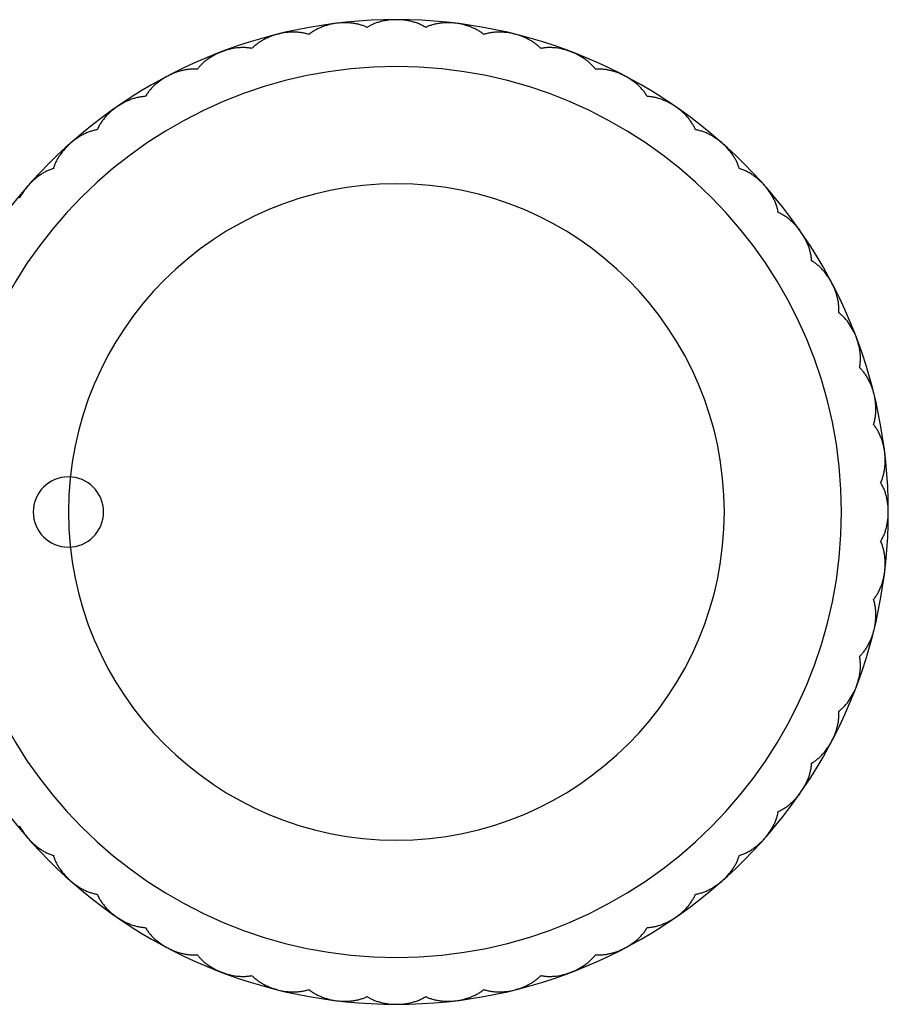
# Model space of a CAD drawing. Header units: millimetres. Extents: x 4000 to 4464, y 2847 to 2978.
# Tile 4 of 4: x 4390 to 4464, y 2847 to 2931. Entities that reach past the tile are written whole.
import ezdxf

# ---------------------------------------------------------------- set-up
doc = ezdxf.new("R2010")
doc.units = ezdxf.units.MM
doc.layers.add('Vuelta lamp - Ferm Living', color=7, linetype='Continuous', true_color=0x000000)

msp = doc.modelspace()

# ---------------------------------------------------------------- linework, layer by layer
at = {"layer": 'Vuelta lamp - Ferm Living'}
msp.add_lwpolyline([(4389.714, 2862.251), (4389.795, 2862.102), (4389.88, 2861.956), (4389.97, 2861.813), (4390.064, 2861.674), (4390.161, 2861.539), (4390.26, 2861.409), (4390.363, 2861.283), (4390.466, 2861.163), (4390.574, 2861.045), (4390.686, 2860.929), (4390.803, 2860.814), (4390.925, 2860.701), (4391.052, 2860.591), (4391.183, 2860.485), (4391.318, 2860.382), (4391.456, 2860.285), (4391.526, 2860.237), (4391.597, 2860.192), (4391.668, 2860.147), (4391.74, 2860.105), (4391.813, 2860.063), (4391.885, 2860.024), (4391.958, 2859.986), (4392.032, 2859.949), (4392.105, 2859.915), (4392.179, 2859.882), (4392.252, 2859.851), (4392.326, 2859.822), (4392.399, 2859.796), (4392.472, 2859.771), (4392.545, 2859.748), (4392.617, 2859.727), (4392.638, 2859.655), (4392.661, 2859.582), (4392.686, 2859.509), (4392.713, 2859.436), (4392.741, 2859.362), (4392.772, 2859.289), (4392.805, 2859.215), (4392.839, 2859.142), (4392.876, 2859.068), (4392.914, 2858.995), (4392.953, 2858.923), (4392.995, 2858.85), (4393.038, 2858.778), (4393.082, 2858.707), (4393.128, 2858.636), (4393.175, 2858.566), (4393.273, 2858.428), (4393.375, 2858.293), (4393.481, 2858.162), (4393.591, 2858.035), (4393.704, 2857.913), (4393.819, 2857.796), (4393.935, 2857.683), (4394.053, 2857.576), (4394.173, 2857.472), (4394.299, 2857.37), (4394.429, 2857.271), (4394.564, 2857.174), (4394.703, 2857.08), (4394.846, 2856.99), (4394.992, 2856.904), (4395.141, 2856.824), (4395.216, 2856.786), (4395.292, 2856.749), (4395.368, 2856.713), (4395.445, 2856.68), (4395.522, 2856.647), (4395.599, 2856.617), (4395.676, 2856.588), (4395.753, 2856.561), (4395.83, 2856.535), (4395.907, 2856.512), (4395.984, 2856.49), (4396.06, 2856.47), (4396.136, 2856.452), (4396.211, 2856.436), (4396.286, 2856.422), (4396.361, 2856.41), (4396.39, 2856.341), (4396.422, 2856.272), (4396.455, 2856.202), (4396.491, 2856.133), (4396.528, 2856.063), (4396.568, 2855.994), (4396.609, 2855.925), (4396.652, 2855.856), (4396.697, 2855.788), (4396.743, 2855.72), (4396.792, 2855.652), (4396.841, 2855.585), (4396.892, 2855.519), (4396.945, 2855.454), (4396.999, 2855.389), (4397.054, 2855.325), (4397.168, 2855.2), (4397.286, 2855.078), (4397.407, 2854.961), (4397.532, 2854.849), (4397.658, 2854.741), (4397.786, 2854.638), (4397.915, 2854.541), (4398.045, 2854.448), (4398.177, 2854.36), (4398.314, 2854.274), (4398.456, 2854.19), (4398.601, 2854.11), (4398.751, 2854.034), (4398.903, 2853.962), (4399.058, 2853.895), (4399.216, 2853.833), (4399.295, 2853.804), (4399.375, 2853.776), (4399.455, 2853.75), (4399.535, 2853.726), (4399.615, 2853.703), (4399.695, 2853.682), (4399.776, 2853.663), (4399.855, 2853.645), (4399.935, 2853.629), (4400.014, 2853.615), (4400.093, 2853.603), (4400.171, 2853.592), (4400.249, 2853.584), (4400.326, 2853.577), (4400.402, 2853.572), (4400.477, 2853.569), (4400.514, 2853.504), (4400.554, 2853.439), (4400.596, 2853.374), (4400.639, 2853.309), (4400.685, 2853.245), (4400.732, 2853.181), (4400.782, 2853.117), (4400.833, 2853.054), (4400.886, 2852.992), (4400.94, 2852.93), (4400.996, 2852.869), (4401.053, 2852.808), (4401.112, 2852.749), (4401.172, 2852.69), (4401.234, 2852.632), (4401.296, 2852.575), (4401.424, 2852.464), (4401.556, 2852.358), (4401.691, 2852.257), (4401.828, 2852.16), (4401.966, 2852.068), (4402.106, 2851.982), (4402.246, 2851.901), (4402.385, 2851.825), (4402.527, 2851.753), (4402.674, 2851.684), (4402.824, 2851.618), (4402.978, 2851.556), (4403.136, 2851.498), (4403.296, 2851.445), (4403.458, 2851.397), (4403.622, 2851.354), (4403.704, 2851.335), (4403.787, 2851.318), (4403.869, 2851.302), (4403.952, 2851.287), (4404.034, 2851.274), (4404.116, 2851.263), (4404.198, 2851.253), (4404.279, 2851.245), (4404.36, 2851.239), (4404.441, 2851.235), (4404.52, 2851.232), (4404.599, 2851.231), (4404.677, 2851.232), (4404.754, 2851.234), (4404.83, 2851.239), (4404.905, 2851.245), (4404.951, 2851.185), (4404.998, 2851.125), (4405.047, 2851.065), (4405.098, 2851.006), (4405.151, 2850.948), (4405.206, 2850.89), (4405.263, 2850.833), (4405.321, 2850.777), (4405.381, 2850.721), (4405.442, 2850.666), (4405.505, 2850.612), (4405.569, 2850.559), (4405.635, 2850.507), (4405.702, 2850.456), (4405.77, 2850.406), (4405.839, 2850.357), (4405.979, 2850.262), (4406.123, 2850.173), (4406.269, 2850.088), (4406.416, 2850.009), (4406.565, 2849.934), (4406.714, 2849.865), (4406.862, 2849.802), (4407.01, 2849.743), (4407.16, 2849.689), (4407.314, 2849.638), (4407.471, 2849.591), (4407.631, 2849.548), (4407.795, 2849.509), (4407.96, 2849.476), (4408.127, 2849.448), (4408.295, 2849.425), (4408.379, 2849.416), (4408.463, 2849.409), (4408.546, 2849.403), (4408.63, 2849.398), (4408.713, 2849.395), (4408.796, 2849.394), (4408.879, 2849.394), (4408.96, 2849.396), (4409.041, 2849.4), (4409.122, 2849.405), (4409.201, 2849.412), (4409.28, 2849.421), (4409.357, 2849.431), (4409.433, 2849.443), (4409.508, 2849.456), (4409.582, 2849.471), (4409.634, 2849.417), (4409.688, 2849.363), (4409.744, 2849.31), (4409.802, 2849.258), (4409.862, 2849.206), (4409.923, 2849.155), (4409.986, 2849.105), (4410.051, 2849.056), (4410.117, 2849.008), (4410.185, 2848.961), (4410.254, 2848.915), (4410.324, 2848.87), (4410.395, 2848.827), (4410.468, 2848.784), (4410.541, 2848.742), (4410.615, 2848.702), (4410.766, 2848.625), (4410.92, 2848.554), (4411.075, 2848.487), (4411.231, 2848.426), (4411.387, 2848.37), (4411.543, 2848.32), (4411.699, 2848.274), (4411.853, 2848.234), (4412.008, 2848.198), (4412.166, 2848.166), (4412.328, 2848.138), (4412.492, 2848.115), (4412.659, 2848.097), (4412.827, 2848.084), (4412.996, 2848.076), (4413.166, 2848.074), (4413.25, 2848.075), (4413.334, 2848.077), (4413.418, 2848.081), (4413.502, 2848.087), (4413.585, 2848.094), (4413.667, 2848.103), (4413.749, 2848.113), (4413.83, 2848.125), (4413.91, 2848.138), (4413.989, 2848.153), (4414.067, 2848.17), (4414.144, 2848.188), (4414.22, 2848.207), (4414.294, 2848.228), (4414.367, 2848.25), (4414.438, 2848.274), (4414.496, 2848.227), (4414.556, 2848.18), (4414.618, 2848.134), (4414.682, 2848.089), (4414.748, 2848.045), (4414.815, 2848.002), (4414.883, 2847.96), (4414.954, 2847.919), (4415.025, 2847.879), (4415.098, 2847.841), (4415.172, 2847.803), (4415.247, 2847.767), (4415.323, 2847.732), (4415.4, 2847.699), (4415.478, 2847.666), (4415.557, 2847.635), (4415.716, 2847.577), (4415.877, 2847.525), (4416.038, 2847.478), (4416.201, 2847.436), (4416.363, 2847.399), (4416.524, 2847.368), (4416.684, 2847.341), (4416.841, 2847.32), (4417, 2847.303), (4417.161, 2847.29), (4417.325, 2847.282), (4417.491, 2847.279), (4417.659, 2847.281), (4417.827, 2847.288), (4417.996, 2847.301), (4418.164, 2847.319), (4418.248, 2847.33), (4418.331, 2847.343), (4418.414, 2847.357), (4418.496, 2847.373), (4418.578, 2847.39), (4418.659, 2847.408), (4418.739, 2847.428), (4418.818, 2847.45), (4418.895, 2847.473), (4418.972, 2847.497), (4419.048, 2847.523), (4419.122, 2847.55), (4419.194, 2847.578), (4419.266, 2847.608), (4419.335, 2847.639), (4419.403, 2847.671), (4419.467, 2847.631), (4419.532, 2847.592), (4419.599, 2847.554), (4419.668, 2847.517), (4419.738, 2847.481), (4419.81, 2847.446), (4419.883, 2847.413), (4419.958, 2847.381), (4420.033, 2847.35), (4420.11, 2847.321), (4420.188, 2847.292), (4420.267, 2847.266), (4420.347, 2847.24), (4420.428, 2847.216), (4420.509, 2847.193), (4420.591, 2847.172), (4420.755, 2847.134), (4420.921, 2847.101), (4421.088, 2847.073), (4421.254, 2847.051), (4421.419, 2847.035), (4421.583, 2847.023), (4421.745, 2847.016), (4421.904, 2847.014), (4422.063, 2847.016), (4422.225, 2847.023), (4422.388, 2847.035), (4422.554, 2847.051), (4422.72, 2847.073), (4422.886, 2847.101), (4423.052, 2847.134), (4423.217, 2847.172), (4423.299, 2847.193), (4423.38, 2847.216), (4423.461, 2847.24), (4423.54, 2847.266), (4423.619, 2847.292), (4423.697, 2847.321), (4423.774, 2847.35), (4423.85, 2847.381), (4423.925, 2847.413), (4423.998, 2847.446), (4424.07, 2847.481), (4424.14, 2847.517), (4424.209, 2847.554), (4424.276, 2847.592), (4424.341, 2847.631), (4424.405, 2847.671), (4424.473, 2847.639), (4424.542, 2847.608), (4424.613, 2847.578), (4424.686, 2847.55), (4424.76, 2847.523), (4424.836, 2847.497), (4424.912, 2847.473), (4424.99, 2847.45), (4425.069, 2847.428), (4425.149, 2847.408), (4425.23, 2847.39), (4425.311, 2847.373), (4425.394, 2847.357), (4425.476, 2847.343), (4425.56, 2847.33), (4425.644, 2847.319), (4425.812, 2847.301), (4425.981, 2847.288), (4426.149, 2847.281), (4426.317, 2847.279), (4426.483, 2847.282), (4426.647, 2847.29), (4426.808, 2847.303), (4426.966, 2847.32), (4427.124, 2847.341), (4427.284, 2847.368), (4427.445, 2847.399), (4427.607, 2847.436), (4427.769, 2847.478), (4427.931, 2847.525), (4428.092, 2847.577), (4428.251, 2847.635), (4428.33, 2847.666), (4428.408, 2847.699), (4428.485, 2847.732), (4428.561, 2847.767), (4428.636, 2847.803), (4428.71, 2847.841), (4428.783, 2847.879), (4428.854, 2847.919), (4428.924, 2847.96), (4428.993, 2848.002), (4429.06, 2848.045), (4429.126, 2848.089), (4429.189, 2848.134), (4429.251, 2848.18), (4429.311, 2848.227), (4429.37, 2848.274), (4429.441, 2848.25), (4429.514, 2848.228), (4429.588, 2848.207), (4429.664, 2848.188), (4429.74, 2848.17), (4429.818, 2848.153), (4429.898, 2848.138), (4429.978, 2848.125), (4430.059, 2848.113), (4430.14, 2848.103), (4430.223, 2848.094), (4430.306, 2848.087), (4430.389, 2848.081), (4430.473, 2848.077), (4430.558, 2848.075), (4430.642, 2848.074), (4430.811, 2848.076), (4430.98, 2848.084), (4431.149, 2848.097), (4431.315, 2848.115), (4431.48, 2848.138), (4431.641, 2848.166), (4431.8, 2848.198), (4431.955, 2848.234), (4432.109, 2848.274), (4432.264, 2848.32), (4432.421, 2848.37), (4432.577, 2848.426), (4432.733, 2848.487), (4432.888, 2848.554), (4433.041, 2848.625), (4433.192, 2848.702), (4433.267, 2848.742), (4433.34, 2848.784), (4433.413, 2848.827), (4433.484, 2848.87), (4433.554, 2848.915), (4433.623, 2848.961), (4433.691, 2849.008), (4433.757, 2849.056), (4433.822, 2849.105), (4433.885, 2849.155), (4433.946, 2849.206), (4434.006, 2849.258), (4434.064, 2849.31), (4434.12, 2849.363), (4434.174, 2849.417), (4434.226, 2849.471), (4434.299, 2849.456), (4434.374, 2849.443), (4434.451, 2849.431), (4434.528, 2849.421), (4434.606, 2849.412), (4434.686, 2849.405), (4434.766, 2849.4), (4434.847, 2849.396), (4434.929, 2849.394), (4435.011, 2849.394), (4435.094, 2849.395), (4435.178, 2849.398), (4435.261, 2849.403), (4435.345, 2849.409), (4435.429, 2849.416), (4435.513, 2849.425), (4435.681, 2849.448), (4435.848, 2849.476), (4436.013, 2849.509), (4436.176, 2849.548), (4436.337, 2849.591), (4436.494, 2849.638), (4436.648, 2849.689), (4436.797, 2849.743), (4436.945, 2849.802), (4437.094, 2849.865), (4437.243, 2849.934), (4437.391, 2850.009), (4437.539, 2850.088), (4437.685, 2850.173), (4437.829, 2850.262), (4437.969, 2850.357), (4438.038, 2850.406), (4438.106, 2850.456), (4438.173, 2850.507), (4438.238, 2850.559), (4438.302, 2850.612), (4438.365, 2850.666), (4438.427, 2850.721), (4438.487, 2850.777), (4438.545, 2850.833), (4438.602, 2850.89), (4438.657, 2850.948), (4438.71, 2851.006), (4438.761, 2851.065), (4438.81, 2851.125), (4438.857, 2851.185), (4438.902, 2851.245), (4438.977, 2851.239), (4439.053, 2851.234), (4439.13, 2851.232), (4439.208, 2851.231), (4439.287, 2851.232), (4439.367, 2851.235), (4439.447, 2851.239), (4439.528, 2851.245), (4439.61, 2851.253), (4439.692, 2851.263), (4439.774, 2851.274), (4439.856, 2851.287), (4439.938, 2851.302), (4440.021, 2851.318), (4440.103, 2851.335), (4440.186, 2851.354), (4440.35, 2851.397), (4440.512, 2851.445), (4440.672, 2851.498), (4440.829, 2851.556), (4440.984, 2851.618), (4441.134, 2851.684), (4441.28, 2851.753), (4441.422, 2851.825), (4441.562, 2851.901), (4441.702, 2851.982), (4441.842, 2852.068), (4441.98, 2852.16), (4442.117, 2852.257), (4442.252, 2852.358), (4442.383, 2852.464), (4442.512, 2852.575), (4442.574, 2852.632), (4442.635, 2852.69), (4442.696, 2852.749), (4442.754, 2852.808), (4442.812, 2852.869), (4442.868, 2852.93), (4442.922, 2852.992), (4442.975, 2853.054), (4443.026, 2853.117), (4443.075, 2853.181), (4443.123, 2853.245), (4443.168, 2853.309), (4443.212, 2853.374), (4443.254, 2853.439), (4443.293, 2853.504), (4443.331, 2853.569), (4443.406, 2853.572), (4443.482, 2853.577), (4443.559, 2853.584), (4443.636, 2853.592), (4443.715, 2853.603), (4443.793, 2853.615), (4443.873, 2853.629), (4443.952, 2853.645), (4444.032, 2853.663), (4444.112, 2853.682), (4444.192, 2853.703), (4444.273, 2853.726), (4444.353, 2853.75), (4444.433, 2853.776), (4444.512, 2853.804), (4444.592, 2853.833), (4444.749, 2853.895), (4444.905, 2853.962), (4445.057, 2854.034), (4445.206, 2854.11), (4445.352, 2854.19), (4445.493, 2854.274), (4445.63, 2854.36), (4445.763, 2854.448), (4445.892, 2854.541), (4446.021, 2854.638), (4446.149, 2854.741), (4446.276, 2854.849), (4446.4, 2854.961), (4446.522, 2855.078), (4446.64, 2855.2), (4446.753, 2855.325), (4446.809, 2855.389), (4446.863, 2855.454), (4446.915, 2855.519), (4446.966, 2855.585), (4447.016, 2855.652), (4447.064, 2855.72), (4447.111, 2855.788), (4447.156, 2855.856), (4447.199, 2855.925), (4447.24, 2855.994), (4447.28, 2856.063), (4447.317, 2856.133), (4447.353, 2856.202), (4447.386, 2856.272), (4447.418, 2856.341), (4447.447, 2856.41), (4447.521, 2856.422), (4447.596, 2856.436), (4447.672, 2856.452), (4447.748, 2856.47), (4447.824, 2856.49), (4447.901, 2856.512), (4447.978, 2856.535), (4448.055, 2856.561), (4448.132, 2856.588), (4448.209, 2856.617), (4448.286, 2856.647), (4448.363, 2856.68), (4448.44, 2856.713), (4448.516, 2856.749), (4448.592, 2856.786), (4448.667, 2856.824), (4448.816, 2856.904), (4448.962, 2856.99), (4449.105, 2857.08), (4449.244, 2857.174), (4449.379, 2857.271), (4449.509, 2857.37), (4449.634, 2857.472), (4449.755, 2857.576), (4449.873, 2857.683), (4449.989, 2857.796), (4450.104, 2857.913), (4450.216, 2858.035), (4450.326, 2858.162), (4450.433, 2858.293), (4450.535, 2858.428), (4450.633, 2858.566), (4450.68, 2858.636), (4450.726, 2858.707), (4450.77, 2858.778), (4450.813, 2858.85), (4450.854, 2858.923), (4450.894, 2858.995), (4450.932, 2859.068), (4450.968, 2859.142), (4451.003, 2859.215), (4451.035, 2859.289), (4451.066, 2859.362), (4451.095, 2859.436), (4451.122, 2859.509), (4451.147, 2859.582), (4451.17, 2859.655), (4451.191, 2859.727), (4451.263, 2859.748), (4451.336, 2859.771), (4451.409, 2859.796), (4451.482, 2859.822), (4451.555, 2859.851), (4451.629, 2859.882), (4451.702, 2859.915), (4451.776, 2859.949), (4451.849, 2859.986), (4451.922, 2860.024), (4451.995, 2860.063), (4452.067, 2860.105), (4452.139, 2860.147), (4452.211, 2860.192), (4452.282, 2860.237), (4452.352, 2860.285), (4452.49, 2860.382), (4452.625, 2860.485), (4452.756, 2860.591), (4452.882, 2860.701), (4453.004, 2860.814), (4453.122, 2860.929), (4453.234, 2861.045), (4453.341, 2861.163), (4453.445, 2861.283), (4453.547, 2861.409), (4453.647, 2861.539), (4453.744, 2861.674), (4453.838, 2861.813), (4453.928, 2861.956), (4454.013, 2862.102), (4454.094, 2862.251), (4454.132, 2862.326), (4454.169, 2862.402), (4454.204, 2862.478), (4454.238, 2862.555), (4454.27, 2862.632), (4454.301, 2862.709), (4454.33, 2862.786), (4454.357, 2862.863), (4454.382, 2862.94), (4454.406, 2863.017), (4454.428, 2863.094), (4454.448, 2863.17), (4454.465, 2863.246), (4454.481, 2863.321), (4454.495, 2863.396), (4454.507, 2863.471), (4454.577, 2863.5), (4454.646, 2863.531), (4454.715, 2863.565), (4454.785, 2863.601), (4454.854, 2863.638), (4454.924, 2863.678), (4454.993, 2863.719), (4455.061, 2863.762), (4455.13, 2863.807), (4455.198, 2863.853), (4455.265, 2863.901), (4455.332, 2863.951), (4455.398, 2864.002), (4455.464, 2864.055), (4455.529, 2864.109), (4455.593, 2864.164), (4455.718, 2864.278), (4455.839, 2864.396), (4455.957, 2864.517), (4456.069, 2864.642), (4456.177, 2864.768), (4456.279, 2864.896), (4456.377, 2865.025), (4456.469, 2865.155), (4456.558, 2865.287), (4456.644, 2865.424), (4456.727, 2865.566), (4456.807, 2865.711), (4456.884, 2865.86), (4456.956, 2866.013), (4457.023, 2866.168), (4457.085, 2866.326), (4457.114, 2866.405), (4457.141, 2866.485), (4457.167, 2866.565), (4457.192, 2866.645), (4457.214, 2866.725), (4457.235, 2866.805), (4457.255, 2866.885), (4457.273, 2866.965), (4457.288, 2867.045), (4457.303, 2867.124), (4457.315, 2867.203), (4457.325, 2867.281), (4457.334, 2867.359), (4457.341, 2867.436), (4457.346, 2867.512), (4457.349, 2867.587), (4457.414, 2867.624), (4457.479, 2867.664), (4457.544, 2867.706), (4457.608, 2867.749), (4457.673, 2867.795), (4457.737, 2867.842), (4457.8, 2867.892), (4457.863, 2867.943), (4457.926, 2867.996), (4457.988, 2868.05), (4458.049, 2868.106), (4458.109, 2868.163), (4458.169, 2868.222), (4458.228, 2868.282), (4458.286, 2868.344), (4458.342, 2868.406), (4458.453, 2868.534), (4458.559, 2868.666), (4458.661, 2868.801), (4458.758, 2868.937), (4458.849, 2869.076), (4458.936, 2869.216), (4459.017, 2869.356), (4459.093, 2869.495), (4459.165, 2869.637), (4459.234, 2869.784), (4459.3, 2869.934), (4459.362, 2870.088), (4459.419, 2870.246), (4459.472, 2870.406), (4459.521, 2870.568), (4459.563, 2870.732), (4459.582, 2870.814), (4459.6, 2870.897), (4459.616, 2870.979), (4459.631, 2871.062), (4459.643, 2871.144), (4459.655, 2871.226), (4459.664, 2871.308), (4459.672, 2871.389), (4459.679, 2871.47), (4459.683, 2871.551), (4459.686, 2871.63), (4459.687, 2871.709), (4459.686, 2871.787), (4459.683, 2871.864), (4459.679, 2871.94), (4459.673, 2872.015), (4459.733, 2872.06), (4459.793, 2872.108), (4459.852, 2872.157), (4459.911, 2872.208), (4459.97, 2872.261), (4460.027, 2872.316), (4460.085, 2872.373), (4460.141, 2872.431), (4460.197, 2872.491), (4460.252, 2872.552), (4460.306, 2872.615), (4460.359, 2872.679), (4460.411, 2872.745), (4460.462, 2872.812), (4460.512, 2872.88), (4460.561, 2872.949), (4460.655, 2873.089), (4460.745, 2873.233), (4460.829, 2873.379), (4460.909, 2873.526), (4460.983, 2873.675), (4461.052, 2873.824), (4461.116, 2873.972), (4461.175, 2874.12), (4461.229, 2874.27), (4461.28, 2874.423), (4461.327, 2874.581), (4461.37, 2874.741), (4461.408, 2874.904), (4461.442, 2875.07), (4461.47, 2875.237), (4461.492, 2875.404), (4461.501, 2875.488), (4461.509, 2875.572), (4461.515, 2875.656), (4461.519, 2875.74), (4461.522, 2875.823), (4461.524, 2875.906), (4461.523, 2875.989), (4461.521, 2876.07), (4461.518, 2876.151), (4461.512, 2876.232), (4461.506, 2876.311), (4461.497, 2876.39), (4461.487, 2876.467), (4461.475, 2876.543), (4461.462, 2876.618), (4461.446, 2876.692), (4461.501, 2876.744), (4461.554, 2876.798), (4461.607, 2876.854), (4461.66, 2876.912), (4461.711, 2876.971), (4461.762, 2877.033), (4461.812, 2877.096), (4461.861, 2877.161), (4461.909, 2877.227), (4461.956, 2877.295), (4462.002, 2877.363), (4462.047, 2877.434), (4462.091, 2877.505), (4462.134, 2877.578), (4462.175, 2877.651), (4462.215, 2877.725), (4462.292, 2877.876), (4462.364, 2878.029), (4462.43, 2878.184), (4462.491, 2878.341), (4462.547, 2878.497), (4462.598, 2878.653), (4462.643, 2878.809), (4462.683, 2878.962), (4462.719, 2879.117), (4462.751, 2879.276), (4462.779, 2879.438), (4462.802, 2879.602), (4462.821, 2879.769), (4462.834, 2879.937), (4462.842, 2880.106), (4462.844, 2880.276), (4462.843, 2880.36), (4462.84, 2880.444), (4462.836, 2880.528), (4462.831, 2880.612), (4462.823, 2880.695), (4462.815, 2880.777), (4462.804, 2880.859), (4462.793, 2880.94), (4462.779, 2881.02), (4462.764, 2881.099), (4462.748, 2881.177), (4462.73, 2881.254), (4462.711, 2881.33), (4462.69, 2881.404), (4462.667, 2881.477), (4462.643, 2881.548), (4462.691, 2881.606), (4462.738, 2881.666), (4462.784, 2881.728), (4462.829, 2881.792), (4462.873, 2881.858), (4462.916, 2881.925), (4462.958, 2881.993), (4462.999, 2882.063), (4463.038, 2882.135), (4463.077, 2882.208), (4463.114, 2882.282), (4463.15, 2882.357), (4463.185, 2882.433), (4463.219, 2882.51), (4463.251, 2882.588), (4463.282, 2882.667), (4463.34, 2882.826), (4463.393, 2882.986), (4463.44, 2883.148), (4463.482, 2883.311), (4463.519, 2883.473), (4463.55, 2883.634), (4463.576, 2883.794), (4463.598, 2883.951), (4463.615, 2884.109), (4463.627, 2884.271), (4463.635, 2884.435), (4463.639, 2884.601), (4463.637, 2884.768), (4463.63, 2884.937), (4463.617, 2885.106), (4463.599, 2885.274), (4463.587, 2885.358), (4463.575, 2885.441), (4463.561, 2885.524), (4463.545, 2885.606), (4463.528, 2885.688), (4463.509, 2885.769), (4463.489, 2885.849), (4463.468, 2885.927), (4463.445, 2886.005), (4463.42, 2886.082), (4463.395, 2886.158), (4463.368, 2886.232), (4463.339, 2886.304), (4463.31, 2886.376), (4463.279, 2886.445), (4463.246, 2886.513), (4463.286, 2886.577), (4463.326, 2886.642), (4463.364, 2886.709), (4463.401, 2886.778), (4463.437, 2886.848), (4463.471, 2886.92), (4463.505, 2886.993), (4463.537, 2887.068), (4463.567, 2887.143), (4463.597, 2887.22), (4463.625, 2887.298), (4463.652, 2887.377), (4463.677, 2887.457), (4463.702, 2887.537), (4463.724, 2887.619), (4463.746, 2887.7), (4463.784, 2887.865), (4463.817, 2888.031), (4463.844, 2888.198), (4463.866, 2888.364), (4463.883, 2888.529), (4463.895, 2888.693), (4463.902, 2888.855), (4463.904, 2889.014), (4463.902, 2889.173), (4463.895, 2889.335), (4463.883, 2889.498), (4463.866, 2889.664), (4463.844, 2889.83), (4463.817, 2889.996), (4463.784, 2890.162), (4463.746, 2890.327), (4463.724, 2890.409), (4463.702, 2890.49), (4463.677, 2890.571), (4463.652, 2890.65), (4463.625, 2890.729), (4463.597, 2890.807), (4463.567, 2890.884), (4463.537, 2890.96), (4463.505, 2891.035), (4463.471, 2891.108), (4463.437, 2891.18), (4463.401, 2891.25), (4463.364, 2891.319), (4463.326, 2891.386), (4463.286, 2891.451), (4463.246, 2891.515), (4463.279, 2891.582), (4463.31, 2891.652), (4463.339, 2891.723), (4463.368, 2891.796), (4463.395, 2891.87), (4463.42, 2891.945), (4463.445, 2892.022), (4463.468, 2892.1), (4463.489, 2892.179), (4463.509, 2892.259), (4463.528, 2892.34), (4463.545, 2892.421), (4463.561, 2892.504), (4463.575, 2892.586), (4463.587, 2892.67), (4463.599, 2892.753), (4463.617, 2892.922), (4463.63, 2893.091), (4463.637, 2893.259), (4463.639, 2893.427), (4463.635, 2893.593), (4463.627, 2893.757), (4463.615, 2893.918), (4463.598, 2894.076), (4463.576, 2894.234), (4463.55, 2894.394), (4463.519, 2894.555), (4463.482, 2894.717), (4463.44, 2894.879), (4463.393, 2895.041), (4463.34, 2895.202), (4463.282, 2895.361), (4463.251, 2895.44), (4463.219, 2895.517), (4463.185, 2895.594), (4463.15, 2895.671), (4463.114, 2895.746), (4463.077, 2895.82), (4463.038, 2895.893), (4462.999, 2895.964), (4462.958, 2896.034), (4462.916, 2896.103), (4462.873, 2896.17), (4462.829, 2896.235), (4462.784, 2896.299), (4462.738, 2896.361), (4462.691, 2896.421), (4462.643, 2896.48), (4462.667, 2896.551), (4462.69, 2896.624), (4462.711, 2896.698), (4462.73, 2896.773), (4462.748, 2896.85), (4462.764, 2896.928), (4462.779, 2897.007), (4462.793, 2897.087), (4462.804, 2897.168), (4462.815, 2897.25), (4462.823, 2897.333), (4462.831, 2897.416), (4462.836, 2897.499), (4462.84, 2897.583), (4462.843, 2897.667), (4462.844, 2897.752), (4462.842, 2897.921), (4462.834, 2898.09), (4462.821, 2898.258), (4462.802, 2898.425), (4462.779, 2898.59), (4462.751, 2898.751), (4462.719, 2898.91), (4462.683, 2899.065), (4462.643, 2899.219), (4462.598, 2899.374), (4462.547, 2899.53), (4462.491, 2899.687), (4462.43, 2899.843), (4462.364, 2899.998), (4462.292, 2900.151), (4462.215, 2900.302), (4462.175, 2900.377), (4462.134, 2900.45), (4462.091, 2900.522), (4462.047, 2900.594), (4462.002, 2900.664), (4461.956, 2900.733), (4461.909, 2900.801), (4461.861, 2900.867), (4461.812, 2900.931), (4461.762, 2900.995), (4461.711, 2901.056), (4461.66, 2901.116), (4461.607, 2901.174), (4461.554, 2901.23), (4461.501, 2901.284), (4461.446, 2901.336), (4461.462, 2901.409), (4461.475, 2901.484), (4461.487, 2901.561), (4461.497, 2901.638), (4461.506, 2901.716), (4461.512, 2901.796), (4461.518, 2901.876), (4461.521, 2901.957), (4461.523, 2902.039), (4461.524, 2902.121), (4461.522, 2902.204), (4461.519, 2902.288), (4461.515, 2902.371), (4461.509, 2902.455), (4461.501, 2902.539), (4461.492, 2902.623), (4461.47, 2902.791), (4461.442, 2902.958), (4461.408, 2903.123), (4461.37, 2903.286), (4461.327, 2903.447), (4461.28, 2903.604), (4461.229, 2903.758), (4461.175, 2903.907), (4461.116, 2904.055), (4461.052, 2904.204), (4460.983, 2904.353), (4460.909, 2904.501), (4460.829, 2904.649), (4460.745, 2904.795), (4460.655, 2904.938), (4460.561, 2905.079), (4460.512, 2905.148), (4460.462, 2905.216), (4460.411, 2905.283), (4460.359, 2905.348), (4460.306, 2905.412), (4460.252, 2905.475), (4460.197, 2905.537), (4460.141, 2905.597), (4460.085, 2905.655), (4460.027, 2905.712), (4459.97, 2905.766), (4459.911, 2905.82), (4459.852, 2905.871), (4459.793, 2905.92), (4459.733, 2905.967), (4459.673, 2906.012), (4459.679, 2906.087), (4459.683, 2906.163), (4459.686, 2906.24), (4459.687, 2906.318), (4459.686, 2906.397), (4459.683, 2906.477), (4459.679, 2906.557), (4459.672, 2906.638), (4459.664, 2906.72), (4459.655, 2906.801), (4459.643, 2906.884), (4459.631, 2906.966), (4459.616, 2907.048), (4459.6, 2907.131), (4459.582, 2907.213), (4459.563, 2907.296), (4459.521, 2907.459), (4459.472, 2907.622), (4459.419, 2907.782), (4459.362, 2907.939), (4459.3, 2908.093), (4459.234, 2908.244), (4459.165, 2908.39), (4459.093, 2908.532), (4459.017, 2908.672), (4458.936, 2908.812), (4458.849, 2908.951), (4458.758, 2909.09), (4458.661, 2909.227), (4458.559, 2909.362), (4458.453, 2909.493), (4458.342, 2909.621), (4458.286, 2909.684), (4458.228, 2909.745), (4458.169, 2909.805), (4458.109, 2909.864), (4458.049, 2909.922), (4457.988, 2909.978), (4457.926, 2910.032), (4457.863, 2910.085), (4457.8, 2910.136), (4457.737, 2910.185), (4457.673, 2910.233), (4457.608, 2910.278), (4457.544, 2910.322), (4457.479, 2910.364), (4457.414, 2910.403), (4457.349, 2910.441), (4457.346, 2910.516), (4457.341, 2910.592), (4457.334, 2910.669), (4457.325, 2910.746), (4457.315, 2910.825), (4457.303, 2910.903), (4457.288, 2910.983), (4457.273, 2911.062), (4457.255, 2911.142), (4457.235, 2911.222), (4457.214, 2911.302), (4457.192, 2911.382), (4457.167, 2911.463), (4457.141, 2911.543), (4457.114, 2911.622), (4457.085, 2911.702), (4457.023, 2911.859), (4456.956, 2912.015), (4456.884, 2912.167), (4456.807, 2912.316), (4456.727, 2912.462), (4456.644, 2912.603), (4456.558, 2912.74), (4456.469, 2912.872), (4456.377, 2913.002), (4456.279, 2913.131), (4456.177, 2913.259), (4456.069, 2913.386), (4455.957, 2913.51), (4455.839, 2913.632), (4455.718, 2913.75), (4455.593, 2913.863), (4455.529, 2913.919), (4455.464, 2913.973), (4455.398, 2914.025), (4455.332, 2914.076), (4455.265, 2914.126), (4455.198, 2914.174), (4455.13, 2914.221), (4455.061, 2914.266), (4454.993, 2914.309), (4454.924, 2914.35), (4454.854, 2914.389), (4454.785, 2914.427), (4454.715, 2914.463), (4454.646, 2914.496), (4454.577, 2914.528), (4454.507, 2914.557), (4454.495, 2914.631), (4454.481, 2914.706), (4454.465, 2914.782), (4454.448, 2914.858), (4454.428, 2914.934), (4454.406, 2915.011), (4454.382, 2915.088), (4454.357, 2915.165), (4454.33, 2915.242), (4454.301, 2915.319), (4454.27, 2915.396), (4454.238, 2915.473), (4454.204, 2915.549), (4454.169, 2915.626), (4454.132, 2915.702), (4454.094, 2915.777), (4454.013, 2915.926), (4453.928, 2916.072), (4453.838, 2916.215), (4453.744, 2916.354), (4453.647, 2916.488), (4453.547, 2916.619), (4453.445, 2916.744), (4453.341, 2916.865), (4453.234, 2916.983), (4453.122, 2917.099), (4453.004, 2917.214), (4452.882, 2917.326), (4452.756, 2917.436), (4452.625, 2917.543), (4452.49, 2917.645), (4452.352, 2917.743), (4452.282, 2917.79), (4452.211, 2917.836), (4452.139, 2917.88), (4452.067, 2917.923), (4451.995, 2917.964), (4451.922, 2918.004), (4451.849, 2918.042), (4451.776, 2918.078), (4451.702, 2918.113), (4451.629, 2918.145), (4451.555, 2918.176), (4451.482, 2918.205), (4451.409, 2918.232), (4451.336, 2918.257), (4451.263, 2918.28), (4451.191, 2918.301), (4451.17, 2918.373), (4451.147, 2918.446), (4451.122, 2918.519), (4451.095, 2918.592), (4451.066, 2918.665), (4451.035, 2918.739), (4451.003, 2918.812), (4450.968, 2918.886), (4450.932, 2918.959), (4450.894, 2919.032), (4450.854, 2919.105), (4450.813, 2919.177), (4450.77, 2919.249), (4450.726, 2919.321), (4450.68, 2919.392), (4450.633, 2919.462), (4450.535, 2919.6), (4450.433, 2919.735), (4450.326, 2919.865), (4450.216, 2919.992), (4450.104, 2920.114), (4449.989, 2920.232), (4449.873, 2920.344), (4449.755, 2920.451), (4449.634, 2920.555), (4449.509, 2920.657), (4449.379, 2920.757), (4449.244, 2920.854), (4449.105, 2920.948), (4448.962, 2921.038), (4448.816, 2921.123), (4448.667, 2921.204), (4448.592, 2921.242), (4448.516, 2921.279), (4448.44, 2921.314), (4448.363, 2921.348), (4448.286, 2921.38), (4448.209, 2921.411), (4448.132, 2921.44), (4448.055, 2921.467), (4447.978, 2921.492), (4447.901, 2921.516), (4447.824, 2921.538), (4447.748, 2921.557), (4447.672, 2921.575), (4447.596, 2921.591), (4447.521, 2921.605), (4447.447, 2921.617), (4447.418, 2921.686), (4447.386, 2921.756), (4447.353, 2921.825), (4447.317, 2921.895), (4447.28, 2921.964), (4447.24, 2922.033), (4447.199, 2922.103), (4447.156, 2922.171), (4447.111, 2922.24), (4447.064, 2922.308), (4447.016, 2922.375), (4446.966, 2922.442), (4446.915, 2922.508), (4446.863, 2922.574), (4446.809, 2922.639), (4446.753, 2922.703), (4446.64, 2922.828), (4446.522, 2922.949), (4446.4, 2923.066), (4446.276, 2923.179), (4446.149, 2923.287), (4446.021, 2923.389), (4445.892, 2923.487), (4445.763, 2923.579), (4445.63, 2923.668), (4445.493, 2923.754), (4445.352, 2923.837), (4445.206, 2923.917), (4445.057, 2923.994), (4444.905, 2924.066), (4444.749, 2924.133), (4444.592, 2924.195), (4444.512, 2924.224), (4444.433, 2924.251), (4444.353, 2924.277), (4444.273, 2924.302), (4444.192, 2924.324), (4444.112, 2924.345), (4444.032, 2924.365), (4443.952, 2924.382), (4443.873, 2924.398), (4443.793, 2924.412), (4443.715, 2924.425), (4443.636, 2924.435), (4443.559, 2924.444), (4443.482, 2924.451), (4443.406, 2924.455), (4443.331, 2924.458), (4443.293, 2924.524), (4443.254, 2924.589), (4443.212, 2924.654), (4443.168, 2924.718), (4443.123, 2924.783), (4443.075, 2924.847), (4443.026, 2924.91), (4442.975, 2924.973), (4442.922, 2925.036), (4442.868, 2925.098), (4442.812, 2925.159), (4442.754, 2925.219), (4442.696, 2925.279), (4442.635, 2925.338), (4442.574, 2925.396), (4442.512, 2925.452), (4442.383, 2925.563), (4442.252, 2925.669), (4442.117, 2925.771), (4441.98, 2925.868), (4441.842, 2925.959), (4441.702, 2926.046), (4441.562, 2926.127), (4441.422, 2926.203), (4441.28, 2926.275), (4441.134, 2926.344), (4440.984, 2926.41), (4440.829, 2926.472), (4440.672, 2926.529), (4440.512, 2926.582), (4440.35, 2926.63), (4440.186, 2926.673), (4440.103, 2926.692), (4440.021, 2926.71), (4439.938, 2926.726), (4439.856, 2926.74), (4439.774, 2926.753), (4439.692, 2926.765), (4439.61, 2926.774), (4439.528, 2926.782), (4439.447, 2926.788), (4439.367, 2926.793), (4439.287, 2926.796), (4439.208, 2926.797), (4439.13, 2926.796), (4439.053, 2926.793), (4438.977, 2926.789), (4438.902, 2926.783), (4438.857, 2926.843), (4438.81, 2926.903), (4438.761, 2926.962), (4438.71, 2927.021), (4438.657, 2927.08), (4438.602, 2927.137), (4438.545, 2927.195), (4438.487, 2927.251), (4438.427, 2927.307), (4438.365, 2927.362), (4438.302, 2927.416), (4438.238, 2927.469), (4438.173, 2927.521), (4438.106, 2927.572), (4438.038, 2927.622), (4437.969, 2927.671), (4437.829, 2927.765), (4437.685, 2927.855), (4437.539, 2927.939), (4437.391, 2928.019), (4437.243, 2928.093), (4437.094, 2928.162), (4436.945, 2928.226), (4436.797, 2928.284), (4436.648, 2928.339), (4436.494, 2928.39), (4436.337, 2928.437), (4436.176, 2928.48), (4436.013, 2928.518), (4435.848, 2928.551), (4435.681, 2928.58), (4435.513, 2928.602), (4435.429, 2928.611), (4435.345, 2928.619), (4435.261, 2928.625), (4435.178, 2928.629), (4435.094, 2928.632), (4435.011, 2928.634), (4434.929, 2928.633), (4434.847, 2928.631), (4434.766, 2928.628), (4434.686, 2928.622), (4434.606, 2928.616), (4434.528, 2928.607), (4434.451, 2928.597), (4434.374, 2928.585), (4434.299, 2928.571), (4434.226, 2928.556), (4434.174, 2928.611), (4434.12, 2928.664), (4434.064, 2928.717), (4434.006, 2928.77), (4433.946, 2928.821), (4433.885, 2928.872), (4433.822, 2928.922), (4433.757, 2928.971), (4433.691, 2929.019), (4433.623, 2929.066), (4433.554, 2929.112), (4433.484, 2929.157), (4433.413, 2929.201), (4433.34, 2929.244), (4433.267, 2929.285), (4433.192, 2929.325), (4433.041, 2929.402), (4432.888, 2929.474), (4432.733, 2929.54), (4432.577, 2929.601), (4432.421, 2929.657), (4432.264, 2929.708), (4432.109, 2929.753), (4431.955, 2929.793), (4431.8, 2929.829), (4431.641, 2929.861), (4431.48, 2929.889), (4431.315, 2929.912), (4431.149, 2929.931), (4430.98, 2929.944), (4430.811, 2929.952), (4430.642, 2929.954), (4430.558, 2929.953), (4430.473, 2929.95), (4430.389, 2929.946), (4430.306, 2929.94), (4430.223, 2929.933), (4430.14, 2929.925), (4430.059, 2929.914), (4429.978, 2929.903), (4429.898, 2929.889), (4429.818, 2929.874), (4429.74, 2929.858), (4429.664, 2929.84), (4429.588, 2929.821), (4429.514, 2929.8), (4429.441, 2929.777), (4429.37, 2929.753), (4429.311, 2929.801), (4429.251, 2929.848), (4429.189, 2929.894), (4429.126, 2929.939), (4429.06, 2929.983), (4428.993, 2930.026), (4428.924, 2930.068), (4428.854, 2930.108), (4428.783, 2930.148), (4428.71, 2930.187), (4428.636, 2930.224), (4428.561, 2930.26), (4428.485, 2930.295), (4428.408, 2930.329), (4428.33, 2930.361), (4428.251, 2930.392), (4428.092, 2930.45), (4427.931, 2930.503), (4427.769, 2930.55), (4427.607, 2930.592), (4427.445, 2930.628), (4427.284, 2930.66), (4427.124, 2930.686), (4426.966, 2930.708), (4426.808, 2930.724), (4426.647, 2930.737), (4426.483, 2930.745), (4426.317, 2930.749), (4426.149, 2930.747), (4425.981, 2930.74), (4425.812, 2930.727), (4425.644, 2930.709), (4425.56, 2930.697), (4425.476, 2930.685), (4425.394, 2930.67), (4425.311, 2930.655), (4425.23, 2930.638), (4425.149, 2930.619), (4425.069, 2930.599), (4424.99, 2930.578), (4424.912, 2930.555), (4424.836, 2930.53), (4424.76, 2930.505), (4424.686, 2930.478), (4424.613, 2930.449), (4424.542, 2930.419), (4424.473, 2930.388), (4424.405, 2930.356), (4424.341, 2930.396), (4424.276, 2930.436), (4424.209, 2930.474), (4424.14, 2930.511), (4424.07, 2930.546), (4423.998, 2930.581), (4423.925, 2930.614), (4423.85, 2930.647), (4423.774, 2930.677), (4423.697, 2930.707), (4423.619, 2930.735), (4423.54, 2930.762), (4423.461, 2930.787), (4423.38, 2930.811), (4423.299, 2930.834), (4423.217, 2930.855), (4423.052, 2930.894), (4422.886, 2930.927), (4422.72, 2930.954), (4422.554, 2930.976), (4422.388, 2930.993), (4422.225, 2931.005), (4422.063, 2931.012), (4421.904, 2931.014), (4421.745, 2931.012), (4421.583, 2931.005), (4421.419, 2930.993), (4421.254, 2930.976), (4421.088, 2930.954), (4420.921, 2930.927), (4420.755, 2930.894), (4420.591, 2930.855), (4420.509, 2930.834), (4420.428, 2930.811), (4420.347, 2930.787), (4420.267, 2930.762), (4420.188, 2930.735), (4420.11, 2930.707), (4420.033, 2930.677), (4419.958, 2930.647), (4419.883, 2930.614), (4419.81, 2930.581), (4419.738, 2930.546), (4419.668, 2930.511), (4419.599, 2930.474), (4419.532, 2930.436), (4419.467, 2930.396), (4419.403, 2930.356), (4419.335, 2930.388), (4419.266, 2930.419), (4419.194, 2930.449), (4419.122, 2930.478), (4419.048, 2930.505), (4418.972, 2930.53), (4418.895, 2930.555), (4418.818, 2930.578), (4418.739, 2930.599), (4418.659, 2930.619), (4418.578, 2930.638), (4418.496, 2930.655), (4418.414, 2930.67), (4418.331, 2930.685), (4418.248, 2930.697), (4418.164, 2930.709), (4417.996, 2930.727), (4417.827, 2930.74), (4417.659, 2930.747), (4417.491, 2930.749), (4417.325, 2930.745), (4417.161, 2930.737), (4417, 2930.724), (4416.841, 2930.708), (4416.684, 2930.686), (4416.524, 2930.66), (4416.363, 2930.628), (4416.201, 2930.592), (4416.038, 2930.55), (4415.877, 2930.503), (4415.716, 2930.45), (4415.557, 2930.392), (4415.478, 2930.361), (4415.4, 2930.329), (4415.323, 2930.295), (4415.247, 2930.26), (4415.172, 2930.224), (4415.098, 2930.187), (4415.025, 2930.148), (4414.954, 2930.108), (4414.883, 2930.068), (4414.815, 2930.026), (4414.748, 2929.983), (4414.682, 2929.939), (4414.618, 2929.894), (4414.556, 2929.848), (4414.496, 2929.801), (4414.438, 2929.753), (4414.367, 2929.777), (4414.294, 2929.8), (4414.22, 2929.821), (4414.144, 2929.84), (4414.067, 2929.858), (4413.989, 2929.874), (4413.91, 2929.889), (4413.83, 2929.903), (4413.749, 2929.914), (4413.667, 2929.925), (4413.585, 2929.933), (4413.502, 2929.94), (4413.418, 2929.946), (4413.334, 2929.95), (4413.25, 2929.953), (4413.166, 2929.954), (4412.996, 2929.952), (4412.827, 2929.944), (4412.659, 2929.931), (4412.492, 2929.912), (4412.328, 2929.889), (4412.166, 2929.861), (4412.008, 2929.829), (4411.853, 2929.793), (4411.699, 2929.753), (4411.543, 2929.708), (4411.387, 2929.657), (4411.231, 2929.601), (4411.075, 2929.54), (4410.92, 2929.474), (4410.766, 2929.402), (4410.615, 2929.325), (4410.541, 2929.285), (4410.468, 2929.244), (4410.395, 2929.201), (4410.324, 2929.157), (4410.254, 2929.112), (4410.185, 2929.066), (4410.117, 2929.019), (4410.051, 2928.971), (4409.986, 2928.922), (4409.923, 2928.872), (4409.862, 2928.821), (4409.802, 2928.77), (4409.744, 2928.717), (4409.688, 2928.664), (4409.634, 2928.611), (4409.582, 2928.556), (4409.508, 2928.571), (4409.433, 2928.585), (4409.357, 2928.597), (4409.28, 2928.607), (4409.201, 2928.616), (4409.122, 2928.622), (4409.041, 2928.628), (4408.96, 2928.631), (4408.879, 2928.633), (4408.796, 2928.634), (4408.713, 2928.632), (4408.63, 2928.629), (4408.546, 2928.625), (4408.463, 2928.619), (4408.379, 2928.611), (4408.295, 2928.602), (4408.127, 2928.58), (4407.96, 2928.551), (4407.795, 2928.518), (4407.631, 2928.48), (4407.471, 2928.437), (4407.314, 2928.39), (4407.16, 2928.339), (4407.01, 2928.284), (4406.862, 2928.226), (4406.714, 2928.162), (4406.565, 2928.093), (4406.416, 2928.019), (4406.269, 2927.939), (4406.123, 2927.855), (4405.979, 2927.765), (4405.839, 2927.671), (4405.77, 2927.622), (4405.702, 2927.572), (4405.635, 2927.521), (4405.569, 2927.469), (4405.505, 2927.416), (4405.442, 2927.362), (4405.381, 2927.307), (4405.321, 2927.251), (4405.263, 2927.195), (4405.206, 2927.137), (4405.151, 2927.08), (4405.098, 2927.021), (4405.047, 2926.962), (4404.998, 2926.903), (4404.951, 2926.843), (4404.905, 2926.783), (4404.83, 2926.789), (4404.754, 2926.793), (4404.677, 2926.796), (4404.599, 2926.797), (4404.52, 2926.796), (4404.441, 2926.793), (4404.36, 2926.788), (4404.279, 2926.782), (4404.198, 2926.774), (4404.116, 2926.765), (4404.034, 2926.753), (4403.952, 2926.74), (4403.869, 2926.726), (4403.787, 2926.71), (4403.704, 2926.692), (4403.622, 2926.673), (4403.458, 2926.63), (4403.296, 2926.582), (4403.136, 2926.529), (4402.978, 2926.472), (4402.824, 2926.41), (4402.674, 2926.344), (4402.527, 2926.275), (4402.385, 2926.203), (4402.246, 2926.127), (4402.106, 2926.046), (4401.966, 2925.959), (4401.828, 2925.868), (4401.691, 2925.771), (4401.556, 2925.669), (4401.424, 2925.563), (4401.296, 2925.452), (4401.234, 2925.396), (4401.172, 2925.338), (4401.112, 2925.279), (4401.053, 2925.219), (4400.996, 2925.159), (4400.94, 2925.098), (4400.886, 2925.036), (4400.833, 2924.973), (4400.782, 2924.91), (4400.732, 2924.847), (4400.685, 2924.783), (4400.639, 2924.718), (4400.596, 2924.654), (4400.554, 2924.589), (4400.514, 2924.524), (4400.477, 2924.458), (4400.402, 2924.455), (4400.326, 2924.451), (4400.249, 2924.444), (4400.171, 2924.435), (4400.093, 2924.425), (4400.014, 2924.412), (4399.935, 2924.398), (4399.855, 2924.382), (4399.776, 2924.365), (4399.695, 2924.345), (4399.615, 2924.324), (4399.535, 2924.302), (4399.455, 2924.277), (4399.375, 2924.251), (4399.295, 2924.224), (4399.216, 2924.195), (4399.058, 2924.133), (4398.903, 2924.066), (4398.751, 2923.994), (4398.601, 2923.917), (4398.456, 2923.837), (4398.314, 2923.754), (4398.177, 2923.668), (4398.045, 2923.579), (4397.915, 2923.487), (4397.786, 2923.389), (4397.658, 2923.287), (4397.532, 2923.179), (4397.407, 2923.066), (4397.286, 2922.949), (4397.168, 2922.828), (4397.054, 2922.703), (4396.999, 2922.639), (4396.945, 2922.574), (4396.892, 2922.508), (4396.841, 2922.442), (4396.792, 2922.375), (4396.743, 2922.308), (4396.697, 2922.24), (4396.652, 2922.171), (4396.609, 2922.103), (4396.568, 2922.033), (4396.528, 2921.964), (4396.491, 2921.895), (4396.455, 2921.825), (4396.422, 2921.756), (4396.39, 2921.686), (4396.361, 2921.617), (4396.286, 2921.605), (4396.211, 2921.591), (4396.136, 2921.575), (4396.06, 2921.557), (4395.984, 2921.538), (4395.907, 2921.516), (4395.83, 2921.492), (4395.753, 2921.467), (4395.676, 2921.44), (4395.599, 2921.411), (4395.522, 2921.38), (4395.445, 2921.348), (4395.368, 2921.314), (4395.292, 2921.279), (4395.216, 2921.242), (4395.141, 2921.204), (4394.992, 2921.123), (4394.846, 2921.038), (4394.703, 2920.948), (4394.564, 2920.854), (4394.429, 2920.757), (4394.299, 2920.657), (4394.173, 2920.555), (4394.053, 2920.451), (4393.935, 2920.344), (4393.819, 2920.232), (4393.704, 2920.114), (4393.591, 2919.992), (4393.481, 2919.865), (4393.375, 2919.735), (4393.273, 2919.6), (4393.175, 2919.462), (4393.128, 2919.392), (4393.082, 2919.321), (4393.038, 2919.249), (4392.995, 2919.177), (4392.953, 2919.105), (4392.914, 2919.032), (4392.876, 2918.959), (4392.839, 2918.886), (4392.805, 2918.812), (4392.772, 2918.739), (4392.741, 2918.665), (4392.713, 2918.592), (4392.686, 2918.519), (4392.661, 2918.446), (4392.638, 2918.373), (4392.617, 2918.301), (4392.545, 2918.28), (4392.472, 2918.257), (4392.399, 2918.232), (4392.326, 2918.205), (4392.252, 2918.176), (4392.179, 2918.145), (4392.105, 2918.113), (4392.032, 2918.078), (4391.958, 2918.042), (4391.885, 2918.004), (4391.813, 2917.964), (4391.74, 2917.923), (4391.668, 2917.88), (4391.597, 2917.836), (4391.526, 2917.79), (4391.456, 2917.743), (4391.318, 2917.645), (4391.183, 2917.543), (4391.052, 2917.436), (4390.925, 2917.326), (4390.803, 2917.214), (4390.686, 2917.099), (4390.574, 2916.983), (4390.466, 2916.865), (4390.363, 2916.744), (4390.26, 2916.619), (4390.161, 2916.488), (4390.064, 2916.354), (4389.97, 2916.215), (4389.88, 2916.072), (4389.795, 2915.926), (4389.714, 2915.777)], dxfattribs=at)
at = {"layer": 'Vuelta lamp - Ferm Living', "extrusion": (-6.99611e-15, 1, -1.21509e-28)}
msp.add_lwpolyline([(-4421.904, 3.394), (-4421.904, 108.127, -1), (-4291.904, 108.127), (-4291.904, 3.394)], format="xyb", dxfattribs=at)
at = {"layer": 'Vuelta lamp - Ferm Living', "extrusion": (0, 0, -1)}
for centre, radius in [((-4421.904, 2889.014, -3.394), 42), ((-4421.904, 2889.014, -3.394), 38), ((-4421.904, 2889.014, -3.394), 28), ((-4393.904, 2889.014, -3.394), 3)]:
    msp.add_circle(centre, radius, dxfattribs=at)

doc.saveas('drawing.dxf')
